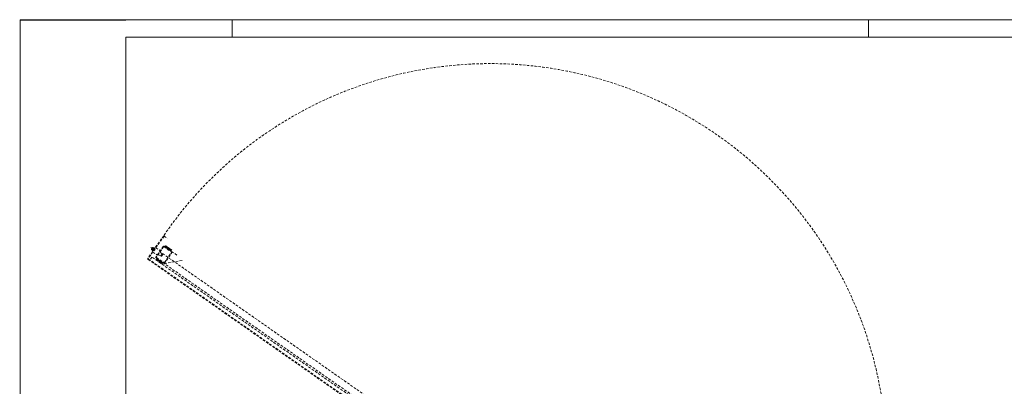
# Paper-space layout 'AD-04 DETAL KLAPY DYMOWEJ' of a CAD drawing. Header units: millimetres. Extents: x 0 to 420, y 0 to 297.
# Tile 5 of 6: x 0 to 278, y 193 to 297. Entities that reach past the tile are written whole.
import ezdxf
from ezdxf.xclip import XClip

# ---------------------------------------------------------------- set-up
doc = ezdxf.new("R2010")
doc.units = ezdxf.units.MM
doc.header["$MEASUREMENT"] = 0
doc.header["$XCLIPFRAME"] = 0
doc.linetypes.add('Przerywana-002', pattern=[11, 7, -4])
doc.layers.add('A_Arkusz_Nr_pióra__1', color=7, linetype='Continuous', lineweight=20)
doc.layers.add('A_Arkusz_Nr_pióra__237', color=7, linetype='Continuous', lineweight=5, true_color=0x343434)
doc.layers.add('A_stolarka_Nr_pióra__10', color=7, linetype='Continuous', lineweight=13, true_color=0x4b4b4b)
doc.layers.add('A_podrys', color=7, linetype='Continuous')
doc.layers.add('A_stolarka', color=7, linetype='Continuous')

# ---------------------------------------------------------------- blocks, each defined once
blk = doc.blocks.new('Rysunek_1_1', base_point=(-23577.32, -13089.34))
at = {"layer": 'A_stolarka', "linetype": 'Continuous', "lineweight": 0, "true_color": 0x121212}
for points in [[(37.7, 231.69), (37.83, 231.61), (40.75, 235.78), (40.63, 235.87)], [(36.18, 229.52, 0.414214), (36.24, 229.17), (39.32, 227.02), (39.4, 227.15), (36.37, 229.27, -0.414214), (36.34, 229.48), (37.83, 231.61), (37.7, 231.69)], [(38.54, 229.58), (40.59, 228.15, 0.414214), (40.94, 228.21), (42.37, 230.25), (42.25, 230.34), (40.82, 228.29, -0.414214), (40.68, 228.27), (38.63, 229.7, -0.414214), (38.61, 229.84), (40.04, 231.89), (39.92, 231.98), (38.48, 229.93, 0.414214)], [(40.49, 232.79), (39.92, 231.98), (40.04, 231.89), (40.61, 232.71, -0.414214), (40.75, 232.73), (42.8, 231.3, -0.414214), (42.82, 231.16), (42.25, 230.34), (42.37, 230.25), (42.95, 231.07, 0.414214), (42.89, 231.42), (40.84, 232.86, 0.414214)], [(41.33, 233.12), (41.04, 232.71), (42.68, 231.56), (42.97, 231.97)], [(38.75, 229.43), (38.46, 229.03), (40.11, 227.87), (40.39, 228.28)]]:
    blk.add_hatch(color=250, dxfattribs=at).paths.add_polyline_path(points)
at = {"layer": 'A_stolarka_Nr_pióra__10', "color": 251, "linetype": 'Przerywana-002', "lineweight": 13, "ltscale": 0.1, "true_color": 0x4b4b4b}
for p, q in [((40.63, 235.87), (36.18, 229.52)), ((40.75, 235.78), (36.34, 229.48)), ((40.63, 235.87), (40.75, 235.79)), ((40.75, 235.79), (41.66, 235.15)), ((38.17, 231.73), (37.04, 232.52)), ((37.21, 232.04), (37.56, 232.53)), ((37.56, 231.67), (37.24, 231.9)), ((37.35, 232.06), (37.68, 231.83)), ((37.45, 231.5), (38.14, 232.49)), ((37.53, 231.45), (37.45, 231.5)), ((37.57, 231.24), (38.8, 230.38)), ((37.58, 232.39), (37.91, 232.16)), ((38.02, 232.32), (37.7, 232.55)), ((38.22, 232.43), (38.14, 232.49)), ((38.43, 232.47), (39.66, 231.61)), ((40.49, 232.79), (38.48, 229.93)), ((40.61, 232.71), (38.6, 229.84)), ((39.58, 231.23), (40.22, 230.79)), ((40.75, 232.73), (42.8, 231.3)), ((40.8, 228), (43.09, 231.28)), ((44.33, 230.41), (40.84, 232.85)), ((41.04, 232.71), (41.33, 233.12)), ((42.97, 231.97), (42.68, 231.56)), ((36.24, 229.17), (128.82, 164.35)), ((36.37, 229.27), (128.86, 164.5)), ((37.31, 229.83), (36.74, 229.01)), ((129.07, 165.58), (37.31, 229.83)), ((38.46, 229.03), (38.75, 229.43)), ((128.41, 166.65), (38.54, 229.58)), ((38.63, 229.7), (40.68, 228.27)), ((39.12, 230.58), (39.76, 230.13)), ((40.22, 230.79), (39.76, 230.13)), ((40.03, 230.13), (39.85, 230.25)), ((40.17, 230.15), (39.9, 230.33)), ((40.03, 230.13), (40.31, 230.54)), ((40.03, 230.13), (40.17, 230.15)), ((40.34, 230.4), (40.08, 230.58)), ((40.31, 230.54), (40.13, 230.66)), ((40.17, 230.15), (40.34, 230.4)), ((40.31, 230.54), (40.34, 230.4)), ((40.33, 230.83), (126.57, 170.45)), ((40.8, 228), (45.88, 228.9)), ((40.82, 228.29), (42.82, 231.16)), ((39.32, 227.02), (39.4, 227.15)), ((40.39, 228.28), (40.11, 227.87))]:
    blk.add_line(p, q, dxfattribs=at)
for centre, radius, start, end in [((133.05, 172.5), 112.07, 0.5624, 145.5624), ((37.29, 231.98), 0.1, 55, 235), ((37.44, 232.15), 0.12, 145, 235), ((37.53, 232.28), 0.12, 55, 145), ((37.64, 232.47), 0.1, 55, 235), ((40.69, 232.65), 0.25, 55, 145), ((40.69, 232.65), 0.1, 55, 145), ((42.74, 231.22), 0.1, 325, 55), ((42.74, 231.22), 0.25, 325, 55), ((36.39, 229.38), 0.25, 145, 235), ((36.46, 229.39), 0.15, 145, 235), ((38.69, 229.78), 0.25, 145, 235), ((38.69, 229.78), 0.1, 145, 235), ((40.73, 228.35), 0.25, 235, 325), ((40.73, 228.35), 0.1, 235, 325)]:
    blk.add_arc(centre, radius, start, end, dxfattribs=at)

psp = doc.layouts.new('AD-04 DETAL KLAPY DYMOWEJ')

# ---------------------------------------------------------------- linework, layer by layer
at = {"layer": 'A_Arkusz_Nr_pióra__1', "color": 7, "linetype": 'Continuous', "lineweight": 20}
for p, q in [((-0.1, 296.9), (0.9, 296.9)), ((415.1, 292.1), (29.9, 292.1)), ((29.9, 292.1), (29.9, 4.9))]:
    psp.add_line(p, q, dxfattribs=at)
at = {"layer": 'A_Arkusz_Nr_pióra__1', "color": 7, "linetype": 'Continuous', "lineweight": 20, "flags": 128}
psp.add_lwpolyline([(0, 297), (420, 297), (420, 0), (0, 0)], close=True, dxfattribs=at)
at = {"layer": 'A_Arkusz_Nr_pióra__237', "color": 250, "linetype": 'Continuous', "lineweight": 5, "true_color": 0x343434}
for p, q in [((-0.1, 296.9), (29.9, 296.9)), ((60, 292.1), (60, 297)), ((240, 292.1), (240, 297))]:
    psp.add_line(p, q, dxfattribs=at)

# ---------------------------------------------------------------- block references
at = {"layer": 'A_podrys', "color": 37, "linetype": 'Continuous', "lineweight": 5, "true_color": 0x656532}
ref = psp.add_blockref('Rysunek_1_1', (-23577.32, -13089.34), dxfattribs=at)
XClip(ref).set_block_clipping_path([(31.1419570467, 287.7874113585), (31.1419570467, 23.6176259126), (308.2963205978, 23.6176259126), (308.2963205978, 95.499705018), (356.2429071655, 95.499705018), (356.2429071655, 287.7874113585)])

doc.saveas('drawing.dxf')
